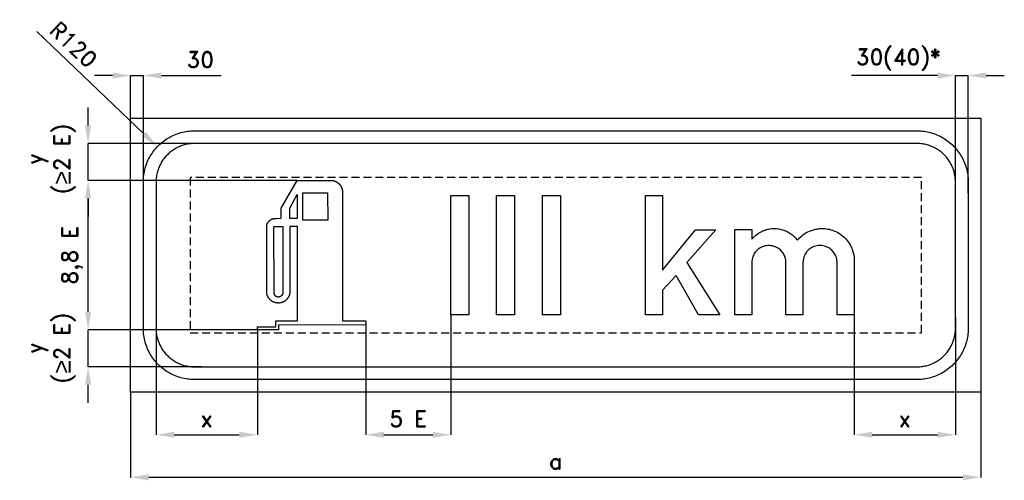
# Model space of a CAD drawing. Header units: millimetres. Extents: x -261 to 2055, y -207 to 876.
import ezdxf

# ---------------------------------------------------------------- set-up
doc = ezdxf.new("R2010")
doc.units = ezdxf.units.MM
doc.header["$LTSCALE"] = 5
doc.linetypes.add('ČÁRKOVANÁX2', pattern=[1.5, 1, -0.5])
doc.layers.add('Kóty', color=2, linetype='Continuous')
doc.layers.add('Značka', color=7, linetype='Continuous')
doc.styles.get("Standard").update_dxf_attribs({"font": 'romand.shx', "height": 37.5})
doc.dimstyles.get("Standard").update_dxf_attribs({"dimtxt": 37.5, "dimasz": 42.5, "dimexe": 0.18, "dimexo": 0.0625, "dimgap": 18.75, "dimtad": 1, "dimdec": 0, "dimzin": 0, "dimdsep": 46, "dimtxsty": 'Standard', "dimcen": 0.09, "dimadec": 0, "dimazin": 0, "dimtfac": 1, "dimtdec": 0, "dimtofl": 0, "dimtmove": 0, "dimatfit": 3, "dimfxl": 1, "dimtolj": 1, "dimtzin": 0, "dimarcsym": 0})

# ---------------------------------------------------------------- blocks, each defined once
blk = doc.blocks.new('*D0')
at = {"layer": 'Defpoints', "color": 0, "transparency": 16777216}
for p in [(753.1, 182.5), (553.1, 158.2), (753.1, -100)]:
    blk.add_point(p, dxfattribs=at)
at = {"layer": 'Kóty', "color": 0, "lineweight": -2, "transparency": 16777216}
for p, q in [((753.1, 182.4), (753.1, -100.2)), ((553.1, 158.2), (553.1, -100.2)), ((595.6, -100), (710.6, -100))]:
    blk.add_line(p, q, dxfattribs=at)
at = {"layer": 'Kóty', "color": 0, "transparency": 16777216}
for points in [[(595.6, -92.9), (595.6, -107.1), (553.1, -100)], [(710.6, -92.9), (710.6, -107.1), (753.1, -100)]]:
    blk.add_solid(points, dxfattribs=at)
at = {"layer": 'Kóty', "color": 0, "transparency": 16777216, "insert": (653.1, -62.5), "char_height": 37.5, "attachment_point": 5}
blk.add_mtext('\\A1;5 E', dxfattribs=at)
blk = doc.blocks.new('*D1')
at = {"layer": 'Defpoints', "color": 0, "transparency": 16777216}
for p in [(60, 181.4), (298.2, 146.5), (298.2, -100)]:
    blk.add_point(p, dxfattribs=at)
at = {"layer": 'Kóty', "color": 0, "lineweight": -2, "transparency": 16777216}
for p, q in [((60, 181.4), (60, -100.2)), ((298.2, 146.4), (298.2, -100.2)), ((102.5, -100), (255.7, -100))]:
    blk.add_line(p, q, dxfattribs=at)
at = {"layer": 'Kóty', "color": 0, "transparency": 16777216}
for points in [[(102.5, -92.9), (102.5, -107.1), (60, -100)], [(255.7, -92.9), (255.7, -107.1), (298.2, -100)]]:
    blk.add_solid(points, dxfattribs=at)
at = {"layer": 'Kóty', "color": 0, "transparency": 16777216, "insert": (179.1, -62.5), "char_height": 37.5, "attachment_point": 5}
blk.add_mtext('\\A1;x', dxfattribs=at)
blk = doc.blocks.new('*D2')
at = {"layer": 'Defpoints', "color": 0, "transparency": 16777216}
for p in [(1701.8, 182.5), (1940, 175.1), (1940, -100)]:
    blk.add_point(p, dxfattribs=at)
at = {"layer": 'Kóty', "color": 0, "lineweight": -2, "transparency": 16777216}
for p, q in [((1701.8, 182.5), (1701.8, -100.2)), ((1940, 175.1), (1940, -100.2)), ((1744.3, -100), (1897.5, -100))]:
    blk.add_line(p, q, dxfattribs=at)
at = {"layer": 'Kóty', "color": 0, "transparency": 16777216}
for points in [[(1744.3, -92.9), (1744.3, -107.1), (1701.8, -100)], [(1897.5, -92.9), (1897.5, -107.1), (1940, -100)]]:
    blk.add_solid(points, dxfattribs=at)
at = {"layer": 'Kóty', "color": 0, "transparency": 16777216, "insert": (1820.9, -62.5), "char_height": 37.5, "attachment_point": 5}
blk.add_mtext('\\A1;x', dxfattribs=at)
blk = doc.blocks.new('*D3')
at = {"layer": 'Defpoints', "color": 0, "transparency": 16777216}
for p in [(30, 745), (0, 497.5), (30, 497.5)]:
    blk.add_point(p, dxfattribs=at)
at = {"layer": 'Kóty', "color": 0, "lineweight": -2, "transparency": 16777216}
for p, q in [((-42.5, 745), (-85, 745)), ((0, 497.6), (0, 745.2)), ((30, 497.6), (30, 745.2)), ((72.5, 745), (213.2, 745))]:
    blk.add_line(p, q, dxfattribs=at)
at = {"layer": 'Kóty', "color": 0, "transparency": 16777216}
for points in [[(-42.5, 752.1), (-42.5, 737.9), (0, 745)], [(72.5, 752.1), (72.5, 737.9), (30, 745)]]:
    blk.add_solid(points, dxfattribs=at)
at = {"layer": 'Kóty', "color": 0, "transparency": 16777216, "insert": (164.1, 782.5), "char_height": 37.5, "attachment_point": 5}
blk.add_mtext('\\A1;30', dxfattribs=at)
blk = doc.blocks.new('*D4')
at = {"layer": 'Defpoints', "color": 0, "transparency": 16777216}
for p in [(62.9, 577.5), (145.3, 498.6)]:
    blk.add_point(p, dxfattribs=at)
at = {"layer": 'Kóty', "color": 0, "lineweight": -2, "transparency": 16777216}
for p, q in [((-220.8, 848.8), (32.1, 606.9)), ((145.2, 498.6), (145.4, 498.6)), ((145.3, 498.6), (145.3, 498.7))]:
    blk.add_line(p, q, dxfattribs=at)
at = {"layer": 'Kóty', "color": 0, "transparency": 16777216}
blk.add_solid([(37, 612), (27.3, 601.8), (62.9, 577.5)], dxfattribs=at)
at = {"layer": 'Kóty', "color": 0, "transparency": 16777216, "insert": (-134.2, 817.9), "char_height": 37.5, "attachment_point": 5, "rotation": 316.2767}
blk.add_mtext('\\A1;R120', dxfattribs=at)
blk = doc.blocks.new('*D5')
at = {"layer": 'Defpoints', "color": 0, "transparency": 16777216}
for p in [(0, 0), (2000, 0), (2000, -200)]:
    blk.add_point(p, dxfattribs=at)
at = {"layer": 'Kóty', "color": 0, "lineweight": -2, "transparency": 16777216}
for p, q in [((0, -0.1), (0, -200.2)), ((2000, -0.1), (2000, -200.2)), ((42.5, -200), (1957.5, -200))]:
    blk.add_line(p, q, dxfattribs=at)
at = {"layer": 'Kóty', "color": 0, "transparency": 16777216}
for points in [[(42.5, -192.9), (42.5, -207.1), (0, -200)], [(1957.5, -192.9), (1957.5, -207.1), (2000, -200)]]:
    blk.add_solid(points, dxfattribs=at)
at = {"layer": 'Kóty', "color": 0, "transparency": 16777216, "insert": (1000, -162.5), "char_height": 37.5, "attachment_point": 5}
blk.add_mtext('\\A1;a', dxfattribs=at)

msp = doc.modelspace()

# ---------------------------------------------------------------- linework, layer by layer
at = {"layer": 'Kóty'}
for p, q in [((1897.5, 745), (1695.7, 745)), ((1940, 468.3), (1940, 745.2)), ((1970, 468.3), (1970, 745.2)), ((2012.5, 745), (2055, 745)), ((-100, 627.5), (-100, 670)), ((173, 585), (-100.2, 585)), ((392, 498.5), (-100.2, 498.5)), ((392, 498.5), (-100.2, 498.5)), ((-100, 456), (-100, 413.5)), ((-100, 189), (-100, 456)), ((298.1, 146.5), (-100.2, 146.5)), ((298.1, 146.5), (-100.2, 146.5)), ((167.2, 60), (-100.2, 60)), ((-100, -25), (-100, 17.5))]:
    msp.add_line(p, q, dxfattribs=at)
for points in [[(0, 745), (30, 745)], [(1940, 745), (1970, 745)], [(-100, 498.5), (-100, 585)], [(-100, 60), (-100, 146.5)]]:
    msp.add_lwpolyline(points, dxfattribs=at)
for points in [[(1897.5, 752.1), (1897.5, 737.9), (1940, 745)], [(2012.5, 752.1), (2012.5, 737.9), (1970, 745)], [(-107.1, 627.5), (-92.9, 627.5), (-100, 585)], [(-107.1, 456), (-92.9, 456), (-100, 498.5)], [(-107.1, 456), (-92.9, 456), (-100, 498.5)], [(-107.1, 189), (-92.9, 189), (-100, 146.5)], [(-107.1, 189), (-92.9, 189), (-100, 146.5)], [(-107.1, 17.5), (-92.9, 17.5), (-100, 60)]]:
    msp.add_solid(points, dxfattribs=at)
at = {"layer": 'Značka', "color": 251}
for points in [[(0, 0), (0, 645), (2000, 645), (2000, 0), (0, 0)], [(391.8, 409), (374.8, 409), (374.8, 433.1), (391.8, 465.2), (391.8, 409)], [(463.8, 404.7), (405.1, 405), (404.7, 468.9), (406.9, 468.9), (409.1, 468.9), (418.5, 468.9), (427.9, 468.9), (430.7, 468.9), (433.6, 468.9), (435, 468.9), (436.5, 468.9), (439.7, 468.9), (442.9, 468.9), (451, 468.9), (459.2, 468.9), (461.3, 468.9), (463.4, 468.9), (463.8, 404.7)], [(753.1, 182.5), (753.1, 462.5), (795.5, 462.5), (795.5, 182.5), (753.1, 182.5)], [(860.8, 182.5), (860.8, 462.5), (903.3, 462.5), (903.3, 182.5), (860.8, 182.5)], [(968.6, 182.5), (968.6, 462.5), (1011, 462.5), (1011, 182.5), (968.6, 182.5)], [(1211, 182.5), (1211, 462.5), (1251, 462.5), (1251, 287.6), (1328.8, 382.2), (1376.3, 382.2), (1308.6, 305), (1386.1, 182.5), (1335.6, 182.5), (1283.5, 274.6), (1251, 239.8), (1251, 182.5), (1211, 182.5)]]:
    msp.add_lwpolyline(points, dxfattribs=at)
for points in [[(150, 30), (149.5, 30), (149.1, 30, -0.03218), (133.6, 31.1, -0.035444), (118.3, 34.3, -0.036267), (103.6, 39.2, -0.034421), (89.7, 46.2, -0.033721), (76.8, 54.9, -0.034085), (65.1, 65.1, -0.034208), (54.8, 76.8, -0.034229), (46.2, 89.7, -0.034044), (39.3, 103.6, -0.033413), (34.3, 118.3, -0.034127), (31, 133.6, -0.036745), (30, 149.1), (30, 149.5), (30, 150), (30, 495), (30, 495.5), (30, 495.9, -0.03218), (31.1, 511.4, -0.035443), (34.3, 526.7, -0.036265), (39.2, 541.4, -0.03442), (46.2, 555.3, -0.033723), (54.9, 568.2, -0.034084), (65.1, 579.9, -0.034207), (76.8, 590.2, -0.034229), (89.7, 598.8, -0.034048), (103.6, 605.7, -0.033412), (118.3, 610.7, -0.034129), (133.6, 614, -0.036749), (149.1, 615), (149.5, 615), (150, 615), (1850, 615), (1850.5, 615), (1850.9, 615, -0.032179), (1866.4, 613.9, -0.035441), (1881.7, 610.7, -0.036263), (1896.4, 605.8, -0.034421), (1910.3, 598.8, -0.033723), (1923.2, 590.1, -0.034082), (1934.8, 579.9, -0.034205), (1945.2, 568.2, -0.034226), (1953.8, 555.3, -0.03405), (1960.7, 541.4, -0.033416), (1965.8, 526.7, -0.034129), (1969, 511.4, -0.036741), (1970, 495.9), (1970, 495.5), (1970, 495), (1970, 150), (1970, 149.5), (1970, 149.1, -0.032179), (1968.9, 133.6, -0.03545), (1965.8, 118.3, -0.036267), (1960.8, 103.6, -0.034417), (1953.8, 89.7, -0.033724), (1945.1, 76.8, -0.034085), (1934.8, 65.1, -0.034207), (1923.2, 54.8, -0.034232), (1910.3, 46.2, -0.034045), (1896.4, 39.3, -0.033414), (1881.7, 34.3, -0.034125), (1866.4, 31, -0.036745), (1850.9, 30), (1850.5, 30), (1850, 30), (150, 30)], [(150, 60), (1850, 60), (1850.3, 60), (1850.7, 60, 0.032179), (1862.3, 60.8, 0.035442), (1873.8, 63.2, 0.036269), (1884.8, 66.9, 0.034417), (1895.2, 72.2, 0.033727), (1904.9, 78.6, 0.034085), (1913.6, 86.4, 0.034202), (1921.4, 95.1, 0.034233), (1927.8, 104.8, 0.034055), (1933, 115.2, 0.033411), (1936.8, 126.3, 0.034124), (1939.2, 137.7, 0.036738), (1940, 149.3), (1940, 149.6), (1940, 150), (1940, 495), (1940, 495.4), (1940, 495.7, 0.03219), (1939.2, 507.3, 0.035436), (1936.8, 518.7, 0.036254), (1933.1, 529.8, 0.034415), (1927.8, 540.2, 0.033724), (1921.4, 549.9, 0.034083), (1913.6, 558.6, 0.034208), (1904.9, 566.4, 0.034234), (1895.2, 572.8, 0.034044), (1884.8, 578, 0.033403), (1873.8, 581.8, 0.034125), (1862.3, 584.2, 0.036743), (1850.7, 585), (1850.3, 585), (1850, 585), (150, 585), (149.6, 585), (149.3, 585, 0.032174), (137.7, 584.2, 0.035437), (126.3, 581.8, 0.036266), (115.2, 578.1, 0.034418), (104.8, 572.8, 0.033718), (95.1, 566.4, 0.034083), (86.4, 558.6, 0.034213), (78.6, 549.9, 0.034226), (72.2, 540.2, 0.034042), (67, 529.8, 0.033412), (63.2, 518.7, 0.034128), (60.8, 507.3, 0.036745), (60, 495.7), (60, 495.4), (60, 495), (60, 150), (60, 149.6), (60, 149.3, 0.03218), (60.8, 137.7, 0.035444), (63.2, 126.3, 0.036267), (66.9, 115.2, 0.034419), (72.2, 104.8, 0.033722), (78.6, 95.1, 0.034085), (86.4, 86.4, 0.034208), (95.1, 78.6, 0.034229), (104.8, 72.2, 0.034044), (115.2, 67, 0.033412), (126.3, 63.2, 0.034127), (137.7, 60.8, 0.036745), (149.3, 60), (149.6, 60), (150, 60)], [(553.1, 158.2), (348.2, 158.5), (348.2, 146.5), (298.2, 146.5), (298.2, 153.6), (341.4, 153.6), (341.4, 167.8), (392.4, 167.8), (392.4, 389.9), (374.8, 389.9), (374.8, 238.1), (374.8, 236.6), (374.8, 236.5), (374.8, 236.4), (374.7, 235.9), (374.6, 235.3), (374.5, 234.8), (374.5, 234.3), (374.5, 233.8), (374.4, 233.3), (374.4, 232.9), (374.3, 232.6), (374.2, 232.1), (374.2, 231.6), (374, 230.8), (373.8, 230), (373.6, 229.4), (373.4, 228.7), (373.2, 228), (372.9, 227.3), (372.6, 226.7), (372.4, 226.2), (372, 225.5), (371.7, 224.9), (371.2, 224), (370.7, 223.1), (370.3, 222.4), (369.9, 221.8), (369.4, 221.1), (368.9, 220.5), (368.5, 220), (368.1, 219.5), (367.6, 218.9), (367.1, 218.4), (366.3, 217.6, -0.013274), (365.6, 216.9, -0.014898), (365, 216.3), (364.3, 215.7), (363.6, 215.2), (362.9, 214.7), (362.3, 214.3, -0.01118), (361.7, 213.9, -0.009035), (361, 213.5), (360.3, 213.1), (359.4, 212.6, -0.014158), (358.4, 212.1, -0.016236), (357.7, 211.8, -0.011529), (356.9, 211.5, -0.009395), (356.1, 211.2, -0.010216), (355.3, 210.9, -0.009288), (354.7, 210.8, -0.011518), (354, 210.6, -0.010873), (353.3, 210.5, -0.00239), (352.5, 210.4, -0.001853), (351.3, 210.2, -0.011317), (350.1, 210, -0.012108), (349.2, 209.9, -0.010401), (348.2, 209.9, -0.009328), (347.2, 209.9, -0.008939), (346.2, 209.9, -0.008176), (345.4, 210, -0.010332), (344.7, 210.1, -0.008973), (343.6, 210.2), (342.6, 210.4), (341.4, 210.5, -0.015228), (340.2, 210.7, -0.018125), (339.1, 211, -0.013547), (338.1, 211.3, -0.011879), (337, 211.7, -0.012544), (336, 212.1, -0.011163), (335.2, 212.5, -0.01262), (334.4, 212.9, -0.014635), (333.4, 213.4, -0.010399), (332.4, 214.1, -0.009839), (331.5, 214.8, -0.011702), (330.5, 215.5), (329.7, 216.2), (329, 216.8), (328.2, 217.6), (327.5, 218.3), (326.9, 218.9), (326.4, 219.5), (325.7, 220.3, -0.017351), (325, 221.2, -0.019191), (324.4, 222.1), (323.8, 223.2), (323.3, 224), (322.8, 224.8), (322.4, 225.7), (322, 226.6), (321.7, 227.3, -0.018594), (321.5, 228, -0.014148), (321.3, 228.9, 0.014396), (321, 229.8), (320.8, 230.6, -0.020822), (320.5, 231.4, -0.025385), (320.3, 232.2), (320.3, 232.9), (320.2, 233.7), (320.1, 234.5), (320.1, 235.1), (320.1, 235.7), (320.1, 236.4), (320.1, 237.2), (320.1, 238), (320.1, 238.7), (320.1, 239.3), (320.1, 239.9), (320.1, 240.5), (320.1, 241), (320.1, 241.5), (320.1, 241.9), (320.1, 242.4), (320.1, 242.9), (320.1, 243), (320.1, 243.1), (320.1, 381.6), (320.1, 386.2), (320.1, 386.3), (320.1, 386.4), (320.1, 387.1), (320.1, 387.8), (320.1, 388.4), (320.1, 389, -0.003888), (320.1, 389.6, -0.004877), (320.2, 390.3, -0.004952), (320.2, 390.7, -0.006557), (320.2, 391.2, -0.007331), (320.3, 391.8, -0.004264), (320.4, 392.4, -0.005777), (320.5, 393.2, -0.009424), (320.7, 394, -0.00944), (320.8, 394.7, -0.00904), (321, 395.3, -0.010241), (321.2, 396, -0.013046), (321.5, 396.7, -0.011213), (321.7, 397.2, -0.011012), (321.9, 397.7, -0.01653), (322.2, 398.3, -0.023068), (322.6, 398.9, -0.015227), (322.9, 399.3), (323.2, 399.7), (323.5, 400.1), (323.8, 400.5), (324.1, 400.9), (324.4, 401.2), (324.7, 401.5), (324.9, 401.8), (325.3, 402.2), (325.7, 402.6), (326.4, 403.3, -0.01536), (327.1, 404, -0.017864), (327.7, 404.6, -0.013448), (328.4, 405.2, -0.012135), (329.1, 405.7, -0.013552), (329.9, 406.2, -0.012783), (330.5, 406.5, -0.015699), (331.1, 406.8, -0.015258), (331.9, 407.2), (332.8, 407.5), (333.5, 407.8, -0.014883), (334.3, 408.1, -0.014997), (335, 408.2), (335.6, 408.4), (336.3, 408.5), (336.9, 408.6), (337.4, 408.6), (337.9, 408.7), (338.5, 408.7), (339.1, 408.7), (339.1, 408.7), (339.2, 408.7), (342.6, 409), (354.1, 409.3), (354.1, 433.1), (392.1, 498.5), (475.5, 498.5), (475.6, 498.5), (475.6, 498.4), (476.1, 498.3), (476.6, 498.1), (477.1, 498), (477.5, 497.8), (478, 497.7), (478.5, 497.5), (478.8, 497.4), (479.2, 497.3), (479.7, 497.1, -0.014026), (480.1, 497, -0.018172), (480.8, 496.6), (481.5, 496.3), (482.1, 496), (482.7, 495.7, -0.006738), (483.3, 495.4), (483.8, 495.1), (484.3, 494.8, -0.011971), (484.7, 494.6, -0.011767), (485.2, 494.2), (485.7, 493.9), (486.3, 493.4, -0.007831), (486.9, 493, -0.008228), (487.4, 492.6), (487.9, 492.2), (488.3, 491.9), (488.7, 491.5), (489.1, 491.2), (489.4, 490.9), (489.9, 490.5, -0.01285), (490.3, 490.2, -0.01978), (490.9, 489.6), (491.4, 489.1), (491.9, 488.6, -0.006548), (492.3, 488.1, -0.00931), (492.7, 487.6, -0.008331), (493.1, 487.1, -0.009022), (493.4, 486.7, -0.014813), (493.7, 486.3, -0.014681), (494, 485.8), (494.3, 485.2, 0.00512), (494.9, 484.3, -0.00994), (495.4, 483.4, -0.012423), (495.8, 482.6, -0.008051), (496.2, 481.8, -0.007199), (496.5, 481, -0.009953), (496.9, 480.2, -0.007802), (497.1, 479.5), (497.3, 478.9, -0.010253), (497.5, 478.1, -0.02045), (497.7, 477.2, -0.016155), (497.9, 476.4), (498, 475.7), (498, 475), (498.1, 474.4), (498.2, 473.7), (498.3, 473.1), (498.3, 472.5), (498.3, 472), (498.4, 471.5), (498.4, 470.9), (498.4, 470.8), (498.4, 470.7), (498.7, 167.8), (553.1, 167.8), (553.1, 158.5), (553.1, 158.2)], [(358.1, 389.6), (358.1, 236), (358.1, 233.2), (358.1, 233.1), (358.1, 233.1), (358, 232.7), (357.9, 232.3), (357.9, 232), (357.8, 231.7), (357.7, 231.4), (357.6, 231.1), (357.6, 230.9), (357.5, 230.7), (357.4, 230.4), (357.2, 230.2), (357.2, 230.1), (357.2, 230.1), (357.2, 230.1), (357.1, 230), (357.1, 229.9), (357.1, 229.9), (357, 229.6), (356.9, 229.4), (356.7, 229.2), (356.6, 228.9), (356.4, 228.7), (356.2, 228.4), (356, 228.2), (355.8, 228), (355.6, 227.9), (355.4, 227.7), (355.4, 227.7), (355.3, 227.6), (355.3, 227.6), (355.2, 227.5), (355.1, 227.4), (355.1, 227.3), (354.8, 227), (354.6, 226.8), (354.3, 226.5), (353.9, 226.2), (353.6, 225.9), (353.2, 225.6), (352.9, 225.5), (352.7, 225.3), (352.3, 225.1, -0.019122), (351.9, 224.9, -0.040734), (351, 224.5, -0.018418), (350.1, 224.3, -0.009994), (349.3, 224.2, -0.017173), (348.5, 224, -0.019945), (347.7, 224, -0.018899), (346.9, 224, -0.016615), (346.3, 224, -0.020698), (345.7, 224.1, -0.02319), (344.9, 224.3, -0.012272), (344.2, 224.6, -0.014292), (343.4, 224.8, -0.029423), (342.7, 225.1, -0.027035), (342.2, 225.5, -0.021142), (341.7, 225.8, -0.01788), (341.2, 226.3), (340.7, 226.7), (340.4, 227.1), (340, 227.5), (339.6, 228), (339.2, 228.6), (339, 228.9), (338.8, 229.2), (338.6, 229.5), (338.5, 229.8), (338.3, 230.1), (338.1, 230.3), (338, 230.6), (337.9, 230.8), (337.8, 231.1), (337.7, 231.3), (337.6, 231.7), (337.5, 232), (337.5, 232.4), (337.4, 232.7), (337.4, 233), (337.4, 233.3), (337.4, 233.6), (337.4, 233.8), (337.4, 234.1), (337.4, 234.3), (337.4, 234.4), (337.4, 234.4), (337.4, 236.9), (337.1, 389.6), (358.1, 389.6)], [(1421.1, 182.5), (1421.1, 382.6), (1461.3, 382.6), (1461.3, 360.3), (1463.5, 362.8), (1465.7, 365.1, -0.053804), (1476.6, 374.1, -0.054629), (1489.3, 380.5, -0.049776), (1501.3, 384, -0.049908), (1513.9, 385.2, -0.044596), (1525, 384.3, -0.04535), (1535.8, 381.4, -0.041539), (1545.7, 377, -0.034778), (1554.9, 371.2, -0.023446), (1559.9, 367.2, -0.033502), (1564.4, 362.7), (1566.6, 360.2), (1568.6, 357.6), (1571, 360.4), (1573.4, 363.1, -0.072051), (1588.4, 374.8, -0.066461), (1606.1, 382.1, -0.035522), (1615.9, 384.3, -0.03584), (1625.8, 385.2, -0.050518), (1640.1, 384, -0.049654), (1654, 380, -0.068282), (1671.5, 370.6, -0.073292), (1685.6, 356.7, -0.056851), (1694, 343.5, -0.048836), (1699.4, 328.9), (1700.7, 323.5), (1701.5, 318.1), (1701.7, 315.6), (1701.8, 313.2), (1701.8, 182.5), (1661.7, 182.5), (1661.7, 305.1), (1661.6, 306.6), (1661.6, 308.1, 0.050217), (1660.3, 315.6, 0.05088), (1657.6, 322.7, 0.067722), (1652, 331.2, 0.066943), (1644.4, 338, 0.073527), (1634.4, 343.1, 0.074323), (1623.3, 345.1, 0.080743), (1611.1, 343.9, 0.080673), (1599.9, 338.9, 0.070516), (1591.8, 332.3, 0.075385), (1586, 323.7, 0.050736), (1583.3, 316.5, 0.032964), (1581.8, 308.8), (1581.7, 307.8), (1581.5, 306.7), (1581.5, 182.5), (1541.4, 182.5), (1541.4, 305.9), (1541.4, 307.6), (1541.3, 309.2, 0.073748), (1539, 319.2, 0.069023), (1533.9, 328.3, 0.074731), (1526.1, 336.5, 0.073772), (1516.3, 342, 0.089061), (1502.5, 345.1, 0.093655), (1488.6, 343.2, 0.073311), (1479.1, 338.7, 0.071145), (1471.2, 331.8, 0.077006), (1464.8, 321.8, 0.077978), (1461.6, 310.4), (1461.4, 308.9), (1461.3, 307.4), (1461.3, 182.5), (1421.1, 182.5)]]:
    msp.add_lwpolyline(points, format="xyb", dxfattribs=at)
at = {"layer": 'Značka', "color": 6, "linetype": 'ČÁRKOVANÁX2', "ltscale": 3.75}
msp.add_lwpolyline([(140, 140), (1860, 140), (1860, 505), (140, 505)], close=True, dxfattribs=at)

# ---------------------------------------------------------------- texts
at = {"layer": 'Kóty', "insert": (1805.9, 782.5), "char_height": 37.5, "attachment_point": 5}
msp.add_mtext('\\A1;30(40)*', dxfattribs=at)
at = {"layer": 'Kóty', "char_height": 37.5, "attachment_point": 5, "rotation": 90}
for s, insert in [('\\A1;y\\P({\\A0;\\fArial|b0|i0|c238|p34;\\H1.08333x;≥}2 E)', (-186.7, 548.6)), ('\\A1;8,8 E', (-137.5, 322.5)), ('\\A1;y\\P({\\A0;\\fArial|b0|i0|c238|p34;\\H1.08333x;≥}2 E)', (-186.7, 103.7))]:
    msp.add_mtext(s, dxfattribs=dict(at, insert=insert))

# ---------------------------------------------------------------- dimensions: what is measured, and where the dimension line sits
at = {"layer": 'Kóty'}
dim = msp.add_radius_dim(center=(145.3, 498.6), mpoint=(62.9, 577.5), text='R120', dimstyle='Standard', dxfattribs=at)
dim.commit()
dim.dimension.update_dxf_attribs({"geometry": '*D4', "text_midpoint": (-160.2, 790.8), "dimtype": 164})
dim = msp.add_linear_dim(base=(30, 745), p1=(0, 497.5), p2=(30, 497.5), dimstyle='Standard', dxfattribs=at)
dim.commit()
dim.dimension.update_dxf_attribs({"geometry": '*D3', "text_midpoint": (164.1, 782.5)})
for base, p1, p2, text, picture, middle in [((298.2, -100), (60, 181.4), (298.2, 146.5), 'x', '*D1', (179.1, -62.5)), ((753.1, -100), (553.1, 158.2), (753.1, 182.5), '5 E', '*D0', (653.1, -62.5)), ((1940, -100), (1701.8, 182.5), (1940, 175.1), 'x', '*D2', (1820.9, -62.5)), ((2000, -200), (0, 0), (2000, 0), 'a', '*D5', (1000, -162.5))]:
    dim = msp.add_linear_dim(base=base, p1=p1, p2=p2, text=text, dimstyle='Standard', dxfattribs=at)
    dim.commit()
    dim.dimension.update_dxf_attribs({"geometry": picture, "text_midpoint": middle})

doc.saveas('drawing.dxf')
